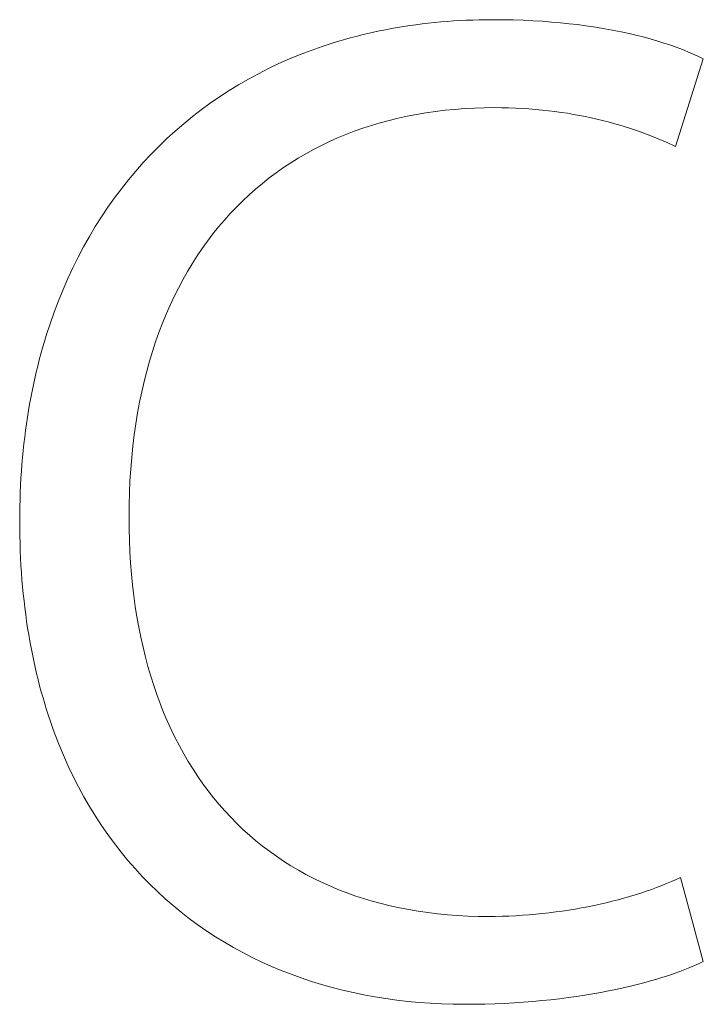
# Model space of a CAD drawing. Header units: centimetres. Extents: x -115 to 110, y -85 to 79.
# Tile 17 of 40: x -114.88 to -113.14, y 44.75 to 47.26. Entities that reach past the tile are written whole.
import ezdxf

# ---------------------------------------------------------------- set-up
doc = ezdxf.new("R2010")
doc.units = ezdxf.units.CM
doc.header["$MEASUREMENT"] = 0
doc.layers.add('Layer 1', color=7, linetype='Continuous')

msp = doc.modelspace()

# ---------------------------------------------------------------- linework, layer by layer
at = {"layer": 'Layer 1', "color": 250, "lineweight": 9}
msp.add_open_spline([(-113.14158, 44.86145), (-113.14158, 44.86145), (-113.15238, 44.85634), (-113.15238, 44.85634), (-113.15238, 44.85634), (-113.16379, 44.85124), (-113.16379, 44.85124), (-113.16379, 44.85124), (-113.17581, 44.84616), (-113.17581, 44.84616), (-113.17581, 44.84616), (-113.18842, 44.84111), (-113.18842, 44.84111), (-113.18842, 44.84111), (-113.20162, 44.8361), (-113.20162, 44.8361), (-113.20162, 44.8361), (-113.2154, 44.83115), (-113.2154, 44.83115), (-113.2154, 44.83115), (-113.22974, 44.82625), (-113.22974, 44.82625), (-113.22974, 44.82625), (-113.24465, 44.82143), (-113.24465, 44.82143), (-113.24465, 44.82143), (-113.26011, 44.81669), (-113.26011, 44.81669), (-113.26011, 44.81669), (-113.27612, 44.81204), (-113.27612, 44.81204), (-113.27612, 44.81204), (-113.29267, 44.80748), (-113.29267, 44.80748), (-113.29267, 44.80748), (-113.30974, 44.80304), (-113.30974, 44.80304), (-113.30974, 44.80304), (-113.32733, 44.79872), (-113.32733, 44.79872), (-113.32733, 44.79872), (-113.34544, 44.79453), (-113.34544, 44.79453), (-113.34544, 44.79453), (-113.36405, 44.79048), (-113.36405, 44.79048), (-113.36405, 44.79048), (-113.38316, 44.78658), (-113.38316, 44.78658), (-113.38316, 44.78658), (-113.40275, 44.78284), (-113.40275, 44.78284), (-113.40275, 44.78284), (-113.42283, 44.77927), (-113.42283, 44.77927), (-113.42283, 44.77927), (-113.44337, 44.77588), (-113.44337, 44.77588), (-113.44337, 44.77588), (-113.46438, 44.77267), (-113.46438, 44.77267), (-113.46438, 44.77267), (-113.48585, 44.76967), (-113.48585, 44.76967), (-113.48585, 44.76967), (-113.50776, 44.76688), (-113.50776, 44.76688), (-113.50776, 44.76688), (-113.5301, 44.7643), (-113.5301, 44.7643), (-113.5301, 44.7643), (-113.55288, 44.76196), (-113.55288, 44.76196), (-113.55288, 44.76196), (-113.57608, 44.75985), (-113.57608, 44.75985), (-113.57608, 44.75985), (-113.5997, 44.758), (-113.5997, 44.758), (-113.5997, 44.758), (-113.62372, 44.7564), (-113.62372, 44.7564), (-113.62372, 44.7564), (-113.64813, 44.75507), (-113.64813, 44.75507), (-113.64813, 44.75507), (-113.67294, 44.75401), (-113.67294, 44.75401), (-113.67294, 44.75401), (-113.69813, 44.75325), (-113.69813, 44.75325), (-113.69813, 44.75325), (-113.72369, 44.75279), (-113.72369, 44.75279), (-113.72369, 44.75279), (-113.74961, 44.75263), (-113.74961, 44.75263), (-113.74961, 44.75263), (-113.77893, 44.75293), (-113.77893, 44.75293), (-113.77893, 44.75293), (-113.80807, 44.75382), (-113.80807, 44.75382), (-113.80807, 44.75382), (-113.83702, 44.75531), (-113.83702, 44.75531), (-113.83702, 44.75531), (-113.86575, 44.7574), (-113.86575, 44.7574), (-113.86575, 44.7574), (-113.89428, 44.76008), (-113.89428, 44.76008), (-113.89428, 44.76008), (-113.92258, 44.76336), (-113.92258, 44.76336), (-113.92258, 44.76336), (-113.95065, 44.76723), (-113.95065, 44.76723), (-113.95065, 44.76723), (-113.97848, 44.77171), (-113.97848, 44.77171), (-113.97848, 44.77171), (-114.00606, 44.77678), (-114.00606, 44.77678), (-114.00606, 44.77678), (-114.03339, 44.78245), (-114.03339, 44.78245), (-114.03339, 44.78245), (-114.06044, 44.78872), (-114.06044, 44.78872), (-114.06044, 44.78872), (-114.08723, 44.79558), (-114.08723, 44.79558), (-114.08723, 44.79558), (-114.11372, 44.80305), (-114.11372, 44.80305), (-114.11372, 44.80305), (-114.13993, 44.81111), (-114.13993, 44.81111), (-114.13993, 44.81111), (-114.16584, 44.81978), (-114.16584, 44.81978), (-114.16584, 44.81978), (-114.19143, 44.82904), (-114.19143, 44.82904), (-114.19143, 44.82904), (-114.21671, 44.83891), (-114.21671, 44.83891), (-114.21671, 44.83891), (-114.24165, 44.84937), (-114.24165, 44.84937), (-114.24165, 44.84937), (-114.26626, 44.86044), (-114.26626, 44.86044), (-114.26626, 44.86044), (-114.29053, 44.8721), (-114.29053, 44.8721), (-114.29053, 44.8721), (-114.31444, 44.88437), (-114.31444, 44.88437), (-114.31444, 44.88437), (-114.33799, 44.89724), (-114.33799, 44.89724), (-114.33799, 44.89724), (-114.36116, 44.91071), (-114.36116, 44.91071), (-114.36116, 44.91071), (-114.38396, 44.92478), (-114.38396, 44.92478), (-114.38396, 44.92478), (-114.40637, 44.93946), (-114.40637, 44.93946), (-114.40637, 44.93946), (-114.42838, 44.95474), (-114.42838, 44.95474), (-114.42838, 44.95474), (-114.44998, 44.97062), (-114.44998, 44.97062), (-114.44998, 44.97062), (-114.47116, 44.9871), (-114.47116, 44.9871), (-114.47116, 44.9871), (-114.49192, 45.00419), (-114.49192, 45.00419), (-114.49192, 45.00419), (-114.51225, 45.02188), (-114.51225, 45.02188), (-114.51225, 45.02188), (-114.53214, 45.04018), (-114.53214, 45.04018), (-114.53214, 45.04018), (-114.55157, 45.05908), (-114.55157, 45.05908), (-114.55157, 45.05908), (-114.57055, 45.07859), (-114.57055, 45.07859), (-114.57055, 45.07859), (-114.58906, 45.0987), (-114.58906, 45.0987), (-114.58906, 45.0987), (-114.60709, 45.11941), (-114.60709, 45.11941), (-114.60709, 45.11941), (-114.62463, 45.14073), (-114.62463, 45.14073), (-114.62463, 45.14073), (-114.64168, 45.16266), (-114.64168, 45.16266), (-114.64168, 45.16266), (-114.65822, 45.18519), (-114.65822, 45.18519), (-114.65822, 45.18519), (-114.67426, 45.20833), (-114.67426, 45.20833), (-114.67426, 45.20833), (-114.68977, 45.23208), (-114.68977, 45.23208), (-114.68977, 45.23208), (-114.70475, 45.25644), (-114.70475, 45.25644), (-114.70475, 45.25644), (-114.71919, 45.2814), (-114.71919, 45.2814), (-114.71919, 45.2814), (-114.73309, 45.30697), (-114.73309, 45.30697), (-114.73309, 45.30697), (-114.74643, 45.33314), (-114.74643, 45.33314), (-114.74643, 45.33314), (-114.7592, 45.35993), (-114.7592, 45.35993), (-114.7592, 45.35993), (-114.77141, 45.38732), (-114.77141, 45.38732), (-114.77141, 45.38732), (-114.78302, 45.41532), (-114.78302, 45.41532), (-114.78302, 45.41532), (-114.79405, 45.44394), (-114.79405, 45.44394), (-114.79405, 45.44394), (-114.79934, 45.45847), (-114.79934, 45.45847), (-114.79934, 45.45847), (-114.80448, 45.47316), (-114.80448, 45.47316), (-114.80448, 45.47316), (-114.80946, 45.488), (-114.80946, 45.488), (-114.80946, 45.488), (-114.81429, 45.50299), (-114.81429, 45.50299), (-114.81429, 45.50299), (-114.81897, 45.51813), (-114.81897, 45.51813), (-114.81897, 45.51813), (-114.82349, 45.53343), (-114.82349, 45.53343), (-114.82349, 45.53343), (-114.82786, 45.54888), (-114.82786, 45.54888), (-114.82786, 45.54888), (-114.83207, 45.56448), (-114.83207, 45.56448), (-114.83207, 45.56448), (-114.83612, 45.58023), (-114.83612, 45.58023), (-114.83612, 45.58023), (-114.84, 45.59614), (-114.84, 45.59614), (-114.84, 45.59614), (-114.84373, 45.6122), (-114.84373, 45.6122), (-114.84373, 45.6122), (-114.8473, 45.62841), (-114.8473, 45.62841), (-114.8473, 45.62841), (-114.8507, 45.64478), (-114.8507, 45.64478), (-114.8507, 45.64478), (-114.85394, 45.6613), (-114.85394, 45.6613), (-114.85394, 45.6613), (-114.85701, 45.67797), (-114.85701, 45.67797), (-114.85701, 45.67797), (-114.85992, 45.69479), (-114.85992, 45.69479), (-114.85992, 45.69479), (-114.86266, 45.71177), (-114.86266, 45.71177), (-114.86266, 45.71177), (-114.86523, 45.7289), (-114.86523, 45.7289), (-114.86523, 45.7289), (-114.86763, 45.74618), (-114.86763, 45.74618), (-114.86763, 45.74618), (-114.86986, 45.76362), (-114.86986, 45.76362), (-114.86986, 45.76362), (-114.87191, 45.78121), (-114.87191, 45.78121), (-114.87191, 45.78121), (-114.8738, 45.79895), (-114.8738, 45.79895), (-114.8738, 45.79895), (-114.87551, 45.81684), (-114.87551, 45.81684), (-114.87551, 45.81684), (-114.87704, 45.83489), (-114.87704, 45.83489), (-114.87704, 45.83489), (-114.8784, 45.85309), (-114.8784, 45.85309), (-114.8784, 45.85309), (-114.87958, 45.87145), (-114.87958, 45.87145), (-114.87958, 45.87145), (-114.88058, 45.88996), (-114.88058, 45.88996), (-114.88058, 45.88996), (-114.8814, 45.90862), (-114.8814, 45.90862), (-114.8814, 45.90862), (-114.88204, 45.92743), (-114.88204, 45.92743), (-114.88204, 45.92743), (-114.8825, 45.9464), (-114.8825, 45.9464), (-114.8825, 45.9464), (-114.88278, 45.96552), (-114.88278, 45.96552), (-114.88278, 45.96552), (-114.88287, 45.9848), (-114.88287, 45.9848), (-114.88287, 45.9848), (-114.88278, 46.0032), (-114.88278, 46.0032), (-114.88278, 46.0032), (-114.88252, 46.0215), (-114.88252, 46.0215), (-114.88252, 46.0215), (-114.88207, 46.03968), (-114.88207, 46.03968), (-114.88207, 46.03968), (-114.88145, 46.05775), (-114.88145, 46.05775), (-114.88145, 46.05775), (-114.88065, 46.07572), (-114.88065, 46.07572), (-114.88065, 46.07572), (-114.87967, 46.09357), (-114.87967, 46.09357), (-114.87967, 46.09357), (-114.87852, 46.11131), (-114.87852, 46.11131), (-114.87852, 46.11131), (-114.8772, 46.12893), (-114.8772, 46.12893), (-114.8772, 46.12893), (-114.8757, 46.14644), (-114.8757, 46.14644), (-114.8757, 46.14644), (-114.87403, 46.16384), (-114.87403, 46.16384), (-114.87403, 46.16384), (-114.87219, 46.18112), (-114.87219, 46.18112), (-114.87219, 46.18112), (-114.87018, 46.19829), (-114.87018, 46.19829), (-114.87018, 46.19829), (-114.86799, 46.21534), (-114.86799, 46.21534), (-114.86799, 46.21534), (-114.86564, 46.23228), (-114.86564, 46.23228), (-114.86564, 46.23228), (-114.86312, 46.2491), (-114.86312, 46.2491), (-114.86312, 46.2491), (-114.86043, 46.2658), (-114.86043, 46.2658), (-114.86043, 46.2658), (-114.85757, 46.28239), (-114.85757, 46.28239), (-114.85757, 46.28239), (-114.85455, 46.29885), (-114.85455, 46.29885), (-114.85455, 46.29885), (-114.85136, 46.3152), (-114.85136, 46.3152), (-114.85136, 46.3152), (-114.84801, 46.33143), (-114.84801, 46.33143), (-114.84801, 46.33143), (-114.84449, 46.34754), (-114.84449, 46.34754), (-114.84449, 46.34754), (-114.84081, 46.36352), (-114.84081, 46.36352), (-114.84081, 46.36352), (-114.83696, 46.37939), (-114.83696, 46.37939), (-114.83696, 46.37939), (-114.83296, 46.39514), (-114.83296, 46.39514), (-114.83296, 46.39514), (-114.82879, 46.41076), (-114.82879, 46.41076), (-114.82879, 46.41076), (-114.82446, 46.42626), (-114.82446, 46.42626), (-114.82446, 46.42626), (-114.81998, 46.44163), (-114.81998, 46.44163), (-114.81998, 46.44163), (-114.81533, 46.45689), (-114.81533, 46.45689), (-114.81533, 46.45689), (-114.80557, 46.48702), (-114.80557, 46.48702), (-114.80557, 46.48702), (-114.79518, 46.51665), (-114.79518, 46.51665), (-114.79518, 46.51665), (-114.78416, 46.54577), (-114.78416, 46.54577), (-114.78416, 46.54577), (-114.77254, 46.57438), (-114.77254, 46.57438), (-114.77254, 46.57438), (-114.7603, 46.60248), (-114.7603, 46.60248), (-114.7603, 46.60248), (-114.74747, 46.63006), (-114.74747, 46.63006), (-114.74747, 46.63006), (-114.73404, 46.65711), (-114.73404, 46.65711), (-114.73404, 46.65711), (-114.72002, 46.68363), (-114.72002, 46.68363), (-114.72002, 46.68363), (-114.70541, 46.70963), (-114.70541, 46.70963), (-114.70541, 46.70963), (-114.69023, 46.73508), (-114.69023, 46.73508), (-114.69023, 46.73508), (-114.67447, 46.75999), (-114.67447, 46.75999), (-114.67447, 46.75999), (-114.65816, 46.78436), (-114.65816, 46.78436), (-114.65816, 46.78436), (-114.64128, 46.80818), (-114.64128, 46.80818), (-114.64128, 46.80818), (-114.62384, 46.83144), (-114.62384, 46.83144), (-114.62384, 46.83144), (-114.60587, 46.85414), (-114.60587, 46.85414), (-114.60587, 46.85414), (-114.58735, 46.87628), (-114.58735, 46.87628), (-114.58735, 46.87628), (-114.56829, 46.89785), (-114.56829, 46.89785), (-114.56829, 46.89785), (-114.54871, 46.91885), (-114.54871, 46.91885), (-114.54871, 46.91885), (-114.5286, 46.93927), (-114.5286, 46.93927), (-114.5286, 46.93927), (-114.50798, 46.95911), (-114.50798, 46.95911), (-114.50798, 46.95911), (-114.48684, 46.97837), (-114.48684, 46.97837), (-114.48684, 46.97837), (-114.46521, 46.99703), (-114.46521, 46.99703), (-114.46521, 46.99703), (-114.44307, 47.0151), (-114.44307, 47.0151), (-114.44307, 47.0151), (-114.42044, 47.03258), (-114.42044, 47.03258), (-114.42044, 47.03258), (-114.39732, 47.04944), (-114.39732, 47.04944), (-114.39732, 47.04944), (-114.37373, 47.06571), (-114.37373, 47.06571), (-114.37373, 47.06571), (-114.34966, 47.08135), (-114.34966, 47.08135), (-114.34966, 47.08135), (-114.32512, 47.09639), (-114.32512, 47.09639), (-114.32512, 47.09639), (-114.30012, 47.1108), (-114.30012, 47.1108), (-114.30012, 47.1108), (-114.27467, 47.12458), (-114.27467, 47.12458), (-114.27467, 47.12458), (-114.24876, 47.13774), (-114.24876, 47.13774), (-114.24876, 47.13774), (-114.22241, 47.15026), (-114.22241, 47.15026), (-114.22241, 47.15026), (-114.19563, 47.16215), (-114.19563, 47.16215), (-114.19563, 47.16215), (-114.16841, 47.17339), (-114.16841, 47.17339), (-114.16841, 47.17339), (-114.14077, 47.18398), (-114.14077, 47.18398), (-114.14077, 47.18398), (-114.11271, 47.19393), (-114.11271, 47.19393), (-114.11271, 47.19393), (-114.08423, 47.20321), (-114.08423, 47.20321), (-114.08423, 47.20321), (-114.06984, 47.20761), (-114.06984, 47.20761), (-114.06984, 47.20761), (-114.05535, 47.21184), (-114.05535, 47.21184), (-114.05535, 47.21184), (-114.04076, 47.2159), (-114.04076, 47.2159), (-114.04076, 47.2159), (-114.02606, 47.2198), (-114.02606, 47.2198), (-114.02606, 47.2198), (-114.01127, 47.22353), (-114.01127, 47.22353), (-114.01127, 47.22353), (-113.99639, 47.22709), (-113.99639, 47.22709), (-113.99639, 47.22709), (-113.9814, 47.23049), (-113.9814, 47.23049), (-113.9814, 47.23049), (-113.96632, 47.23371), (-113.96632, 47.23371), (-113.96632, 47.23371), (-113.95114, 47.23677), (-113.95114, 47.23677), (-113.95114, 47.23677), (-113.93587, 47.23965), (-113.93587, 47.23965), (-113.93587, 47.23965), (-113.9205, 47.24237), (-113.9205, 47.24237), (-113.9205, 47.24237), (-113.90504, 47.24491), (-113.90504, 47.24491), (-113.90504, 47.24491), (-113.88949, 47.24728), (-113.88949, 47.24728), (-113.88949, 47.24728), (-113.87385, 47.24948), (-113.87385, 47.24948), (-113.87385, 47.24948), (-113.85811, 47.25151), (-113.85811, 47.25151), (-113.85811, 47.25151), (-113.84228, 47.25336), (-113.84228, 47.25336), (-113.84228, 47.25336), (-113.82637, 47.25504), (-113.82637, 47.25504), (-113.82637, 47.25504), (-113.81036, 47.25655), (-113.81036, 47.25655), (-113.81036, 47.25655), (-113.79427, 47.25788), (-113.79427, 47.25788), (-113.79427, 47.25788), (-113.77809, 47.25903), (-113.77809, 47.25903), (-113.77809, 47.25903), (-113.76183, 47.26001), (-113.76183, 47.26001), (-113.76183, 47.26001), (-113.74547, 47.26081), (-113.74547, 47.26081), (-113.74547, 47.26081), (-113.72904, 47.26144), (-113.72904, 47.26144), (-113.72904, 47.26144), (-113.71252, 47.26188), (-113.71252, 47.26188), (-113.71252, 47.26188), (-113.69591, 47.26215), (-113.69591, 47.26215), (-113.69591, 47.26215), (-113.67922, 47.26224), (-113.67922, 47.26224), (-113.67922, 47.26224), (-113.65228, 47.26207), (-113.65228, 47.26207), (-113.65228, 47.26207), (-113.62605, 47.26155), (-113.62605, 47.26155), (-113.62605, 47.26155), (-113.60052, 47.2607), (-113.60052, 47.2607), (-113.60052, 47.2607), (-113.57568, 47.25954), (-113.57568, 47.25954), (-113.57568, 47.25954), (-113.55154, 47.25809), (-113.55154, 47.25809), (-113.55154, 47.25809), (-113.52808, 47.25635), (-113.52808, 47.25635), (-113.52808, 47.25635), (-113.5053, 47.25435), (-113.5053, 47.25435), (-113.5053, 47.25435), (-113.4832, 47.2521), (-113.4832, 47.2521), (-113.4832, 47.2521), (-113.46177, 47.24961), (-113.46177, 47.24961), (-113.46177, 47.24961), (-113.441, 47.2469), (-113.441, 47.2469), (-113.441, 47.2469), (-113.42089, 47.24399), (-113.42089, 47.24399), (-113.42089, 47.24399), (-113.40144, 47.24089), (-113.40144, 47.24089), (-113.40144, 47.24089), (-113.38263, 47.23761), (-113.38263, 47.23761), (-113.38263, 47.23761), (-113.36447, 47.23418), (-113.36447, 47.23418), (-113.36447, 47.23418), (-113.34695, 47.2306), (-113.34695, 47.2306), (-113.34695, 47.2306), (-113.33006, 47.22689), (-113.33006, 47.22689), (-113.33006, 47.22689), (-113.3138, 47.22308), (-113.3138, 47.22308), (-113.3138, 47.22308), (-113.29815, 47.21916), (-113.29815, 47.21916), (-113.29815, 47.21916), (-113.28313, 47.21516), (-113.28313, 47.21516), (-113.28313, 47.21516), (-113.26872, 47.2111), (-113.26872, 47.2111), (-113.26872, 47.2111), (-113.25491, 47.20698), (-113.25491, 47.20698), (-113.25491, 47.20698), (-113.24171, 47.20283), (-113.24171, 47.20283), (-113.24171, 47.20283), (-113.2291, 47.19866), (-113.2291, 47.19866), (-113.2291, 47.19866), (-113.21709, 47.19448), (-113.21709, 47.19448), (-113.21709, 47.19448), (-113.1948, 47.18617), (-113.1948, 47.18617), (-113.1948, 47.18617), (-113.17482, 47.17803), (-113.17482, 47.17803), (-113.17482, 47.17803), (-113.15709, 47.17017), (-113.15709, 47.17017), (-113.15709, 47.17017), (-113.14158, 47.16271), (-113.14158, 47.16271), (-113.14158, 47.16271), (-113.21196, 46.93885), (-113.21196, 46.93885), (-113.21196, 46.93885), (-113.23353, 46.9489), (-113.23353, 46.9489), (-113.23353, 46.9489), (-113.25612, 46.95869), (-113.25612, 46.95869), (-113.25612, 46.95869), (-113.27972, 46.96815), (-113.27972, 46.96815), (-113.27972, 46.96815), (-113.30432, 46.97724), (-113.30432, 46.97724), (-113.30432, 46.97724), (-113.32992, 46.9859), (-113.32992, 46.9859), (-113.32992, 46.9859), (-113.34308, 46.99006), (-113.34308, 46.99006), (-113.34308, 46.99006), (-113.35648, 46.99409), (-113.35648, 46.99409), (-113.35648, 46.99409), (-113.37013, 46.99798), (-113.37013, 46.99798), (-113.37013, 46.99798), (-113.38401, 47.00174), (-113.38401, 47.00174), (-113.38401, 47.00174), (-113.39814, 47.00535), (-113.39814, 47.00535), (-113.39814, 47.00535), (-113.4125, 47.0088), (-113.4125, 47.0088), (-113.4125, 47.0088), (-113.42709, 47.0121), (-113.42709, 47.0121), (-113.42709, 47.0121), (-113.44191, 47.01524), (-113.44191, 47.01524), (-113.44191, 47.01524), (-113.45697, 47.0182), (-113.45697, 47.0182), (-113.45697, 47.0182), (-113.47226, 47.02098), (-113.47226, 47.02098), (-113.47226, 47.02098), (-113.48777, 47.02358), (-113.48777, 47.02358), (-113.48777, 47.02358), (-113.50351, 47.02598), (-113.50351, 47.02598), (-113.50351, 47.02598), (-113.51948, 47.02819), (-113.51948, 47.02819), (-113.51948, 47.02819), (-113.53567, 47.03019), (-113.53567, 47.03019), (-113.53567, 47.03019), (-113.55208, 47.03198), (-113.55208, 47.03198), (-113.55208, 47.03198), (-113.56871, 47.03356), (-113.56871, 47.03356), (-113.56871, 47.03356), (-113.58556, 47.03491), (-113.58556, 47.03491), (-113.58556, 47.03491), (-113.60262, 47.03603), (-113.60262, 47.03603), (-113.60262, 47.03603), (-113.6199, 47.03691), (-113.6199, 47.03691), (-113.6199, 47.03691), (-113.6374, 47.03755), (-113.6374, 47.03755), (-113.6374, 47.03755), (-113.6551, 47.03793), (-113.6551, 47.03793), (-113.6551, 47.03793), (-113.67302, 47.03807), (-113.67302, 47.03807), (-113.67302, 47.03807), (-113.69885, 47.03779), (-113.69885, 47.03779), (-113.69885, 47.03779), (-113.72442, 47.03698), (-113.72442, 47.03698), (-113.72442, 47.03698), (-113.74971, 47.03562), (-113.74971, 47.03562), (-113.74971, 47.03562), (-113.77474, 47.03373), (-113.77474, 47.03373), (-113.77474, 47.03373), (-113.79949, 47.0313), (-113.79949, 47.0313), (-113.79949, 47.0313), (-113.82396, 47.02833), (-113.82396, 47.02833), (-113.82396, 47.02833), (-113.84814, 47.02483), (-113.84814, 47.02483), (-113.84814, 47.02483), (-113.87203, 47.02079), (-113.87203, 47.02079), (-113.87203, 47.02079), (-113.89563, 47.01623), (-113.89563, 47.01623), (-113.89563, 47.01623), (-113.91893, 47.01113), (-113.91893, 47.01113), (-113.91893, 47.01113), (-113.94192, 47.00551), (-113.94192, 47.00551), (-113.94192, 47.00551), (-113.96461, 46.99936), (-113.96461, 46.99936), (-113.96461, 46.99936), (-113.98698, 46.99268), (-113.98698, 46.99268), (-113.98698, 46.99268), (-114.00904, 46.98548), (-114.00904, 46.98548), (-114.00904, 46.98548), (-114.03077, 46.97776), (-114.03077, 46.97776), (-114.03077, 46.97776), (-114.05217, 46.96952), (-114.05217, 46.96952), (-114.05217, 46.96952), (-114.07325, 46.96077), (-114.07325, 46.96077), (-114.07325, 46.96077), (-114.09398, 46.95149), (-114.09398, 46.95149), (-114.09398, 46.95149), (-114.11438, 46.9417), (-114.11438, 46.9417), (-114.11438, 46.9417), (-114.13443, 46.9314), (-114.13443, 46.9314), (-114.13443, 46.9314), (-114.15413, 46.92059), (-114.15413, 46.92059), (-114.15413, 46.92059), (-114.17347, 46.90926), (-114.17347, 46.90926), (-114.17347, 46.90926), (-114.19246, 46.89743), (-114.19246, 46.89743), (-114.19246, 46.89743), (-114.21108, 46.88509), (-114.21108, 46.88509), (-114.21108, 46.88509), (-114.22933, 46.87224), (-114.22933, 46.87224), (-114.22933, 46.87224), (-114.24721, 46.8589), (-114.24721, 46.8589), (-114.24721, 46.8589), (-114.26471, 46.84504), (-114.26471, 46.84504), (-114.26471, 46.84504), (-114.28183, 46.83069), (-114.28183, 46.83069), (-114.28183, 46.83069), (-114.29857, 46.81584), (-114.29857, 46.81584), (-114.29857, 46.81584), (-114.31491, 46.8005), (-114.31491, 46.8005), (-114.31491, 46.8005), (-114.33085, 46.78465), (-114.33085, 46.78465), (-114.33085, 46.78465), (-114.34639, 46.76832), (-114.34639, 46.76832), (-114.34639, 46.76832), (-114.36153, 46.75149), (-114.36153, 46.75149), (-114.36153, 46.75149), (-114.37626, 46.73417), (-114.37626, 46.73417), (-114.37626, 46.73417), (-114.39057, 46.71636), (-114.39057, 46.71636), (-114.39057, 46.71636), (-114.40446, 46.69806), (-114.40446, 46.69806), (-114.40446, 46.69806), (-114.41793, 46.67928), (-114.41793, 46.67928), (-114.41793, 46.67928), (-114.43097, 46.66001), (-114.43097, 46.66001), (-114.43097, 46.66001), (-114.44358, 46.64026), (-114.44358, 46.64026), (-114.44358, 46.64026), (-114.45575, 46.62003), (-114.45575, 46.62003), (-114.45575, 46.62003), (-114.46747, 46.59932), (-114.46747, 46.59932), (-114.46747, 46.59932), (-114.47875, 46.57814), (-114.47875, 46.57814), (-114.47875, 46.57814), (-114.48958, 46.55647), (-114.48958, 46.55647), (-114.48958, 46.55647), (-114.49995, 46.53434), (-114.49995, 46.53434), (-114.49995, 46.53434), (-114.50986, 46.51172), (-114.50986, 46.51172), (-114.50986, 46.51172), (-114.51931, 46.48864), (-114.51931, 46.48864), (-114.51931, 46.48864), (-114.52828, 46.46509), (-114.52828, 46.46509), (-114.52828, 46.46509), (-114.53678, 46.44107), (-114.53678, 46.44107), (-114.53678, 46.44107), (-114.5448, 46.41658), (-114.5448, 46.41658), (-114.5448, 46.41658), (-114.55234, 46.39163), (-114.55234, 46.39163), (-114.55234, 46.39163), (-114.55939, 46.36622), (-114.55939, 46.36622), (-114.55939, 46.36622), (-114.56594, 46.34034), (-114.56594, 46.34034), (-114.56594, 46.34034), (-114.572, 46.31401), (-114.572, 46.31401), (-114.572, 46.31401), (-114.57755, 46.28721), (-114.57755, 46.28721), (-114.57755, 46.28721), (-114.5826, 46.25996), (-114.5826, 46.25996), (-114.5826, 46.25996), (-114.58713, 46.23225), (-114.58713, 46.23225), (-114.58713, 46.23225), (-114.59115, 46.20409), (-114.59115, 46.20409), (-114.59115, 46.20409), (-114.59465, 46.17548), (-114.59465, 46.17548), (-114.59465, 46.17548), (-114.59762, 46.14642), (-114.59762, 46.14642), (-114.59762, 46.14642), (-114.60007, 46.11691), (-114.60007, 46.11691), (-114.60007, 46.11691), (-114.60197, 46.08695), (-114.60197, 46.08695), (-114.60197, 46.08695), (-114.60334, 46.05655), (-114.60334, 46.05655), (-114.60334, 46.05655), (-114.60417, 46.0257), (-114.60417, 46.0257), (-114.60417, 46.0257), (-114.60444, 45.99441), (-114.60444, 45.99441), (-114.60444, 45.99441), (-114.60419, 45.96461), (-114.60419, 45.96461), (-114.60419, 45.96461), (-114.60343, 45.93519), (-114.60343, 45.93519), (-114.60343, 45.93519), (-114.60218, 45.90616), (-114.60218, 45.90616), (-114.60218, 45.90616), (-114.60042, 45.87752), (-114.60042, 45.87752), (-114.60042, 45.87752), (-114.59817, 45.84927), (-114.59817, 45.84927), (-114.59817, 45.84927), (-114.59543, 45.82143), (-114.59543, 45.82143), (-114.59543, 45.82143), (-114.59219, 45.79398), (-114.59219, 45.79398), (-114.59219, 45.79398), (-114.58848, 45.76693), (-114.58848, 45.76693), (-114.58848, 45.76693), (-114.58427, 45.74029), (-114.58427, 45.74029), (-114.58427, 45.74029), (-114.57959, 45.71406), (-114.57959, 45.71406), (-114.57959, 45.71406), (-114.57442, 45.68824), (-114.57442, 45.68824), (-114.57442, 45.68824), (-114.56878, 45.66283), (-114.56878, 45.66283), (-114.56878, 45.66283), (-114.56267, 45.63784), (-114.56267, 45.63784), (-114.56267, 45.63784), (-114.55609, 45.61326), (-114.55609, 45.61326), (-114.55609, 45.61326), (-114.54904, 45.58911), (-114.54904, 45.58911), (-114.54904, 45.58911), (-114.54152, 45.56538), (-114.54152, 45.56538), (-114.54152, 45.56538), (-114.53354, 45.54207), (-114.53354, 45.54207), (-114.53354, 45.54207), (-114.52511, 45.5192), (-114.52511, 45.5192), (-114.52511, 45.5192), (-114.51621, 45.49675), (-114.51621, 45.49675), (-114.51621, 45.49675), (-114.50687, 45.47474), (-114.50687, 45.47474), (-114.50687, 45.47474), (-114.49707, 45.45317), (-114.49707, 45.45317), (-114.49707, 45.45317), (-114.48683, 45.43204), (-114.48683, 45.43204), (-114.48683, 45.43204), (-114.47614, 45.41135), (-114.47614, 45.41135), (-114.47614, 45.41135), (-114.465, 45.3911), (-114.465, 45.3911), (-114.465, 45.3911), (-114.45343, 45.3713), (-114.45343, 45.3713), (-114.45343, 45.3713), (-114.44142, 45.35195), (-114.44142, 45.35195), (-114.44142, 45.35195), (-114.42898, 45.33306), (-114.42898, 45.33306), (-114.42898, 45.33306), (-114.4161, 45.31462), (-114.4161, 45.31462), (-114.4161, 45.31462), (-114.4028, 45.29663), (-114.4028, 45.29663), (-114.4028, 45.29663), (-114.38907, 45.27911), (-114.38907, 45.27911), (-114.38907, 45.27911), (-114.37492, 45.26205), (-114.37492, 45.26205), (-114.37492, 45.26205), (-114.36035, 45.24546), (-114.36035, 45.24546), (-114.36035, 45.24546), (-114.34536, 45.22934), (-114.34536, 45.22934), (-114.34536, 45.22934), (-114.32995, 45.21369), (-114.32995, 45.21369), (-114.32995, 45.21369), (-114.31414, 45.19851), (-114.31414, 45.19851), (-114.31414, 45.19851), (-114.29791, 45.18381), (-114.29791, 45.18381), (-114.29791, 45.18381), (-114.28128, 45.16959), (-114.28128, 45.16959), (-114.28128, 45.16959), (-114.26425, 45.15585), (-114.26425, 45.15585), (-114.26425, 45.15585), (-114.24681, 45.14259), (-114.24681, 45.14259), (-114.24681, 45.14259), (-114.22898, 45.12982), (-114.22898, 45.12982), (-114.22898, 45.12982), (-114.21075, 45.11755), (-114.21075, 45.11755), (-114.21075, 45.11755), (-114.19213, 45.10576), (-114.19213, 45.10576), (-114.19213, 45.10576), (-114.17312, 45.09447), (-114.17312, 45.09447), (-114.17312, 45.09447), (-114.15372, 45.08368), (-114.15372, 45.08368), (-114.15372, 45.08368), (-114.13394, 45.07339), (-114.13394, 45.07339), (-114.13394, 45.07339), (-114.11378, 45.0636), (-114.11378, 45.0636), (-114.11378, 45.0636), (-114.09324, 45.05432), (-114.09324, 45.05432), (-114.09324, 45.05432), (-114.07232, 45.04554), (-114.07232, 45.04554), (-114.07232, 45.04554), (-114.05103, 45.03728), (-114.05103, 45.03728), (-114.05103, 45.03728), (-114.02937, 45.02953), (-114.02937, 45.02953), (-114.02937, 45.02953), (-114.00734, 45.0223), (-114.00734, 45.0223), (-114.00734, 45.0223), (-113.98495, 45.01559), (-113.98495, 45.01559), (-113.98495, 45.01559), (-113.9622, 45.00939), (-113.9622, 45.00939), (-113.9622, 45.00939), (-113.93909, 45.00373), (-113.93909, 45.00373), (-113.93909, 45.00373), (-113.91562, 44.99859), (-113.91562, 44.99859), (-113.91562, 44.99859), (-113.8918, 44.99398), (-113.8918, 44.99398), (-113.8918, 44.99398), (-113.86762, 44.9899), (-113.86762, 44.9899), (-113.86762, 44.9899), (-113.8431, 44.98636), (-113.8431, 44.98636), (-113.8431, 44.98636), (-113.81824, 44.98335), (-113.81824, 44.98335), (-113.81824, 44.98335), (-113.79303, 44.98089), (-113.79303, 44.98089), (-113.79303, 44.98089), (-113.76748, 44.97897), (-113.76748, 44.97897), (-113.76748, 44.97897), (-113.7416, 44.97759), (-113.7416, 44.97759), (-113.7416, 44.97759), (-113.71538, 44.97676), (-113.71538, 44.97676), (-113.71538, 44.97676), (-113.68883, 44.97649), (-113.68883, 44.97649), (-113.68883, 44.97649), (-113.67143, 44.97661), (-113.67143, 44.97661), (-113.67143, 44.97661), (-113.65406, 44.97697), (-113.65406, 44.97697), (-113.65406, 44.97697), (-113.63673, 44.97757), (-113.63673, 44.97757), (-113.63673, 44.97757), (-113.61946, 44.9784), (-113.61946, 44.9784), (-113.61946, 44.9784), (-113.60224, 44.97945), (-113.60224, 44.97945), (-113.60224, 44.97945), (-113.5851, 44.98073), (-113.5851, 44.98073), (-113.5851, 44.98073), (-113.56804, 44.98222), (-113.56804, 44.98222), (-113.56804, 44.98222), (-113.55108, 44.98393), (-113.55108, 44.98393), (-113.55108, 44.98393), (-113.53422, 44.98584), (-113.53422, 44.98584), (-113.53422, 44.98584), (-113.51747, 44.98796), (-113.51747, 44.98796), (-113.51747, 44.98796), (-113.50085, 44.99027), (-113.50085, 44.99027), (-113.50085, 44.99027), (-113.48436, 44.99277), (-113.48436, 44.99277), (-113.48436, 44.99277), (-113.46802, 44.99547), (-113.46802, 44.99547), (-113.46802, 44.99547), (-113.45183, 44.99834), (-113.45183, 44.99834), (-113.45183, 44.99834), (-113.43582, 45.0014), (-113.43582, 45.0014), (-113.43582, 45.0014), (-113.41998, 45.00463), (-113.41998, 45.00463), (-113.41998, 45.00463), (-113.40433, 45.00802), (-113.40433, 45.00802), (-113.40433, 45.00802), (-113.38887, 45.01158), (-113.38887, 45.01158), (-113.38887, 45.01158), (-113.37363, 45.01531), (-113.37363, 45.01531), (-113.37363, 45.01531), (-113.3586, 45.01918), (-113.3586, 45.01918), (-113.3586, 45.01918), (-113.34381, 45.02321), (-113.34381, 45.02321), (-113.34381, 45.02321), (-113.32926, 45.02738), (-113.32926, 45.02738), (-113.32926, 45.02738), (-113.31495, 45.03169), (-113.31495, 45.03169), (-113.31495, 45.03169), (-113.30091, 45.03614), (-113.30091, 45.03614), (-113.30091, 45.03614), (-113.28714, 45.04071), (-113.28714, 45.04071), (-113.28714, 45.04071), (-113.27366, 45.04542), (-113.27366, 45.04542), (-113.27366, 45.04542), (-113.26046, 45.05024), (-113.26046, 45.05024), (-113.26046, 45.05024), (-113.24757, 45.05518), (-113.24757, 45.05518), (-113.24757, 45.05518), (-113.23499, 45.06024), (-113.23499, 45.06024), (-113.23499, 45.06024), (-113.22274, 45.0654), (-113.22274, 45.0654), (-113.22274, 45.0654), (-113.21083, 45.07066), (-113.21083, 45.07066), (-113.21083, 45.07066), (-113.19926, 45.07602), (-113.19926, 45.07602), (-113.19926, 45.07602), (-113.14158, 44.86145), (-113.14158, 44.86145)], degree=3, knots=[0, 0, 0, 0, 0.002381, 0.002381, 0.002381, 0.0047619, 0.0047619, 0.0047619, 0.0071429, 0.0071429, 0.0071429, 0.0095238, 0.0095238, 0.0095238, 0.0119048, 0.0119048, 0.0119048, 0.0142857, 0.0142857, 0.0142857, 0.0166667, 0.0166667, 0.0166667, 0.0190476, 0.0190476, 0.0190476, 0.0214286, 0.0214286, 0.0214286, 0.0238095, 0.0238095, 0.0238095, 0.0261905, 0.0261905, 0.0261905, 0.0285714, 0.0285714, 0.0285714, 0.0309524, 0.0309524, 0.0309524, 0.0333333, 0.0333333, 0.0333333, 0.0357143, 0.0357143, 0.0357143, 0.0380952, 0.0380952, 0.0380952, 0.0404762, 0.0404762, 0.0404762, 0.0428571, 0.0428571, 0.0428571, 0.0452381, 0.0452381, 0.0452381, 0.047619, 0.047619, 0.047619, 0.05, 0.05, 0.05, 0.052381, 0.052381, 0.052381, 0.0547619, 0.0547619, 0.0547619, 0.0571429, 0.0571429, 0.0571429, 0.0595238, 0.0595238, 0.0595238, 0.0619048, 0.0619048, 0.0619048, 0.0642857, 0.0642857, 0.0642857, 0.0666667, 0.0666667, 0.0666667, 0.0690476, 0.0690476, 0.0690476, 0.0714286, 0.0714286, 0.0714286, 0.0738095, 0.0738095, 0.0738095, 0.0761905, 0.0761905, 0.0761905, 0.0785714, 0.0785714, 0.0785714, 0.0809524, 0.0809524, 0.0809524, 0.0833333, 0.0833333, 0.0833333, 0.0857143, 0.0857143, 0.0857143, 0.0880952, 0.0880952, 0.0880952, 0.0904762, 0.0904762, 0.0904762, 0.0928571, 0.0928571, 0.0928571, 0.0952381, 0.0952381, 0.0952381, 0.097619, 0.097619, 0.097619, 0.1, 0.1, 0.1, 0.102381, 0.102381, 0.102381, 0.1047619, 0.1047619, 0.1047619, 0.1071429, 0.1071429, 0.1071429, 0.1095238, 0.1095238, 0.1095238, 0.1119048, 0.1119048, 0.1119048, 0.1142857, 0.1142857, 0.1142857, 0.1166667, 0.1166667, 0.1166667, 0.1190476, 0.1190476, 0.1190476, 0.1214286, 0.1214286, 0.1214286, 0.1238095, 0.1238095, 0.1238095, 0.1261905, 0.1261905, 0.1261905, 0.1285714, 0.1285714, 0.1285714, 0.1309524, 0.1309524, 0.1309524, 0.1333333, 0.1333333, 0.1333333, 0.1357143, 0.1357143, 0.1357143, 0.1380952, 0.1380952, 0.1380952, 0.1404762, 0.1404762, 0.1404762, 0.1428571, 0.1428571, 0.1428571, 0.1452381, 0.1452381, 0.1452381, 0.147619, 0.147619, 0.147619, 0.15, 0.15, 0.15, 0.152381, 0.152381, 0.152381, 0.1547619, 0.1547619, 0.1547619, 0.1571429, 0.1571429, 0.1571429, 0.1595238, 0.1595238, 0.1595238, 0.1619048, 0.1619048, 0.1619048, 0.1642857, 0.1642857, 0.1642857, 0.1666667, 0.1666667, 0.1666667, 0.1690476, 0.1690476, 0.1690476, 0.1714286, 0.1714286, 0.1714286, 0.1738095, 0.1738095, 0.1738095, 0.1761905, 0.1761905, 0.1761905, 0.1785714, 0.1785714, 0.1785714, 0.1809524, 0.1809524, 0.1809524, 0.1833333, 0.1833333, 0.1833333, 0.1857143, 0.1857143, 0.1857143, 0.1880952, 0.1880952, 0.1880952, 0.1904762, 0.1904762, 0.1904762, 0.1928571, 0.1928571, 0.1928571, 0.1952381, 0.1952381, 0.1952381, 0.197619, 0.197619, 0.197619, 0.2, 0.2, 0.2, 0.202381, 0.202381, 0.202381, 0.2047619, 0.2047619, 0.2047619, 0.2071429, 0.2071429, 0.2071429, 0.2095238, 0.2095238, 0.2095238, 0.2119048, 0.2119048, 0.2119048, 0.2142857, 0.2142857, 0.2142857, 0.2166667, 0.2166667, 0.2166667, 0.2190476, 0.2190476, 0.2190476, 0.2214286, 0.2214286, 0.2214286, 0.2238095, 0.2238095, 0.2238095, 0.2261905, 0.2261905, 0.2261905, 0.2285714, 0.2285714, 0.2285714, 0.2309524, 0.2309524, 0.2309524, 0.2333333, 0.2333333, 0.2333333, 0.2357143, 0.2357143, 0.2357143, 0.2380952, 0.2380952, 0.2380952, 0.2404762, 0.2404762, 0.2404762, 0.2428571, 0.2428571, 0.2428571, 0.2452381, 0.2452381, 0.2452381, 0.247619, 0.247619, 0.247619, 0.25, 0.25, 0.25, 0.252381, 0.252381, 0.252381, 0.2547619, 0.2547619, 0.2547619, 0.2571429, 0.2571429, 0.2571429, 0.2595238, 0.2595238, 0.2595238, 0.2619048, 0.2619048, 0.2619048, 0.2642857, 0.2642857, 0.2642857, 0.2666667, 0.2666667, 0.2666667, 0.2690476, 0.2690476, 0.2690476, 0.2714286, 0.2714286, 0.2714286, 0.2738095, 0.2738095, 0.2738095, 0.2761905, 0.2761905, 0.2761905, 0.2785714, 0.2785714, 0.2785714, 0.2809524, 0.2809524, 0.2809524, 0.2833333, 0.2833333, 0.2833333, 0.2857143, 0.2857143, 0.2857143, 0.2880952, 0.2880952, 0.2880952, 0.2904762, 0.2904762, 0.2904762, 0.2928571, 0.2928571, 0.2928571, 0.2952381, 0.2952381, 0.2952381, 0.297619, 0.297619, 0.297619, 0.3, 0.3, 0.3, 0.302381, 0.302381, 0.302381, 0.3047619, 0.3047619, 0.3047619, 0.3071429, 0.3071429, 0.3071429, 0.3095238, 0.3095238, 0.3095238, 0.3119048, 0.3119048, 0.3119048, 0.3142857, 0.3142857, 0.3142857, 0.3166667, 0.3166667, 0.3166667, 0.3190476, 0.3190476, 0.3190476, 0.3214286, 0.3214286, 0.3214286, 0.3238095, 0.3238095, 0.3238095, 0.3261905, 0.3261905, 0.3261905, 0.3285714, 0.3285714, 0.3285714, 0.3309524, 0.3309524, 0.3309524, 0.3333333, 0.3333333, 0.3333333, 0.3357143, 0.3357143, 0.3357143, 0.3380952, 0.3380952, 0.3380952, 0.3404762, 0.3404762, 0.3404762, 0.3428571, 0.3428571, 0.3428571, 0.3452381, 0.3452381, 0.3452381, 0.347619, 0.347619, 0.347619, 0.35, 0.35, 0.35, 0.352381, 0.352381, 0.352381, 0.3547619, 0.3547619, 0.3547619, 0.3571429, 0.3571429, 0.3571429, 0.3595238, 0.3595238, 0.3595238, 0.3619048, 0.3619048, 0.3619048, 0.3642857, 0.3642857, 0.3642857, 0.3666667, 0.3666667, 0.3666667, 0.3690476, 0.3690476, 0.3690476, 0.3714286, 0.3714286, 0.3714286, 0.3738095, 0.3738095, 0.3738095, 0.3761905, 0.3761905, 0.3761905, 0.3785714, 0.3785714, 0.3785714, 0.3809524, 0.3809524, 0.3809524, 0.3833333, 0.3833333, 0.3833333, 0.3857143, 0.3857143, 0.3857143, 0.3880952, 0.3880952, 0.3880952, 0.3904762, 0.3904762, 0.3904762, 0.3928571, 0.3928571, 0.3928571, 0.3952381, 0.3952381, 0.3952381, 0.397619, 0.397619, 0.397619, 0.4, 0.4, 0.4, 0.402381, 0.402381, 0.402381, 0.4047619, 0.4047619, 0.4047619, 0.4071429, 0.4071429, 0.4071429, 0.4095238, 0.4095238, 0.4095238, 0.4119048, 0.4119048, 0.4119048, 0.4142857, 0.4142857, 0.4142857, 0.4166667, 0.4166667, 0.4166667, 0.4190476, 0.4190476, 0.4190476, 0.4214286, 0.4214286, 0.4214286, 0.4238095, 0.4238095, 0.4238095, 0.4261905, 0.4261905, 0.4261905, 0.4285714, 0.4285714, 0.4285714, 0.4309524, 0.4309524, 0.4309524, 0.4333333, 0.4333333, 0.4333333, 0.4357143, 0.4357143, 0.4357143, 0.4380952, 0.4380952, 0.4380952, 0.4404762, 0.4404762, 0.4404762, 0.4428571, 0.4428571, 0.4428571, 0.4452381, 0.4452381, 0.4452381, 0.447619, 0.447619, 0.447619, 0.45, 0.45, 0.45, 0.452381, 0.452381, 0.452381, 0.4547619, 0.4547619, 0.4547619, 0.4571429, 0.4571429, 0.4571429, 0.4595238, 0.4595238, 0.4595238, 0.4619048, 0.4619048, 0.4619048, 0.4642857, 0.4642857, 0.4642857, 0.4666667, 0.4666667, 0.4666667, 0.4690476, 0.4690476, 0.4690476, 0.4714286, 0.4714286, 0.4714286, 0.4738095, 0.4738095, 0.4738095, 0.4761905, 0.4761905, 0.4761905, 0.4785714, 0.4785714, 0.4785714, 0.4809524, 0.4809524, 0.4809524, 0.4833333, 0.4833333, 0.4833333, 0.4857143, 0.4857143, 0.4857143, 0.4880952, 0.4880952, 0.4880952, 0.4904762, 0.4904762, 0.4904762, 0.4928571, 0.4928571, 0.4928571, 0.4952381, 0.4952381, 0.4952381, 0.497619, 0.497619, 0.497619, 0.5, 0.5, 0.5, 0.502381, 0.502381, 0.502381, 0.5047619, 0.5047619, 0.5047619, 0.5071429, 0.5071429, 0.5071429, 0.5095238, 0.5095238, 0.5095238, 0.5119048, 0.5119048, 0.5119048, 0.5142857, 0.5142857, 0.5142857, 0.5166667, 0.5166667, 0.5166667, 0.5190476, 0.5190476, 0.5190476, 0.5214286, 0.5214286, 0.5214286, 0.5238095, 0.5238095, 0.5238095, 0.5261905, 0.5261905, 0.5261905, 0.5285714, 0.5285714, 0.5285714, 0.5309524, 0.5309524, 0.5309524, 0.5333333, 0.5333333, 0.5333333, 0.5357143, 0.5357143, 0.5357143, 0.5380952, 0.5380952, 0.5380952, 0.5404762, 0.5404762, 0.5404762, 0.5428571, 0.5428571, 0.5428571, 0.5452381, 0.5452381, 0.5452381, 0.547619, 0.547619, 0.547619, 0.55, 0.55, 0.55, 0.552381, 0.552381, 0.552381, 0.5547619, 0.5547619, 0.5547619, 0.5571429, 0.5571429, 0.5571429, 0.5595238, 0.5595238, 0.5595238, 0.5619048, 0.5619048, 0.5619048, 0.5642857, 0.5642857, 0.5642857, 0.5666667, 0.5666667, 0.5666667, 0.5690476, 0.5690476, 0.5690476, 0.5714286, 0.5714286, 0.5714286, 0.5738095, 0.5738095, 0.5738095, 0.5761905, 0.5761905, 0.5761905, 0.5785714, 0.5785714, 0.5785714, 0.5809524, 0.5809524, 0.5809524, 0.5833333, 0.5833333, 0.5833333, 0.5857143, 0.5857143, 0.5857143, 0.5880952, 0.5880952, 0.5880952, 0.5904762, 0.5904762, 0.5904762, 0.5928571, 0.5928571, 0.5928571, 0.5952381, 0.5952381, 0.5952381, 0.597619, 0.597619, 0.597619, 0.6, 0.6, 0.6, 0.602381, 0.602381, 0.602381, 0.6047619, 0.6047619, 0.6047619, 0.6071429, 0.6071429, 0.6071429, 0.6095238, 0.6095238, 0.6095238, 0.6119048, 0.6119048, 0.6119048, 0.6142857, 0.6142857, 0.6142857, 0.6166667, 0.6166667, 0.6166667, 0.6190476, 0.6190476, 0.6190476, 0.6214286, 0.6214286, 0.6214286, 0.6238095, 0.6238095, 0.6238095, 0.6261905, 0.6261905, 0.6261905, 0.6285714, 0.6285714, 0.6285714, 0.6309524, 0.6309524, 0.6309524, 0.6333333, 0.6333333, 0.6333333, 0.6357143, 0.6357143, 0.6357143, 0.6380952, 0.6380952, 0.6380952, 0.6404762, 0.6404762, 0.6404762, 0.6428571, 0.6428571, 0.6428571, 0.6452381, 0.6452381, 0.6452381, 0.647619, 0.647619, 0.647619, 0.65, 0.65, 0.65, 0.652381, 0.652381, 0.652381, 0.6547619, 0.6547619, 0.6547619, 0.6571429, 0.6571429, 0.6571429, 0.6595238, 0.6595238, 0.6595238, 0.6619048, 0.6619048, 0.6619048, 0.6642857, 0.6642857, 0.6642857, 0.6666667, 0.6666667, 0.6666667, 0.6690476, 0.6690476, 0.6690476, 0.6714286, 0.6714286, 0.6714286, 0.6738095, 0.6738095, 0.6738095, 0.6761905, 0.6761905, 0.6761905, 0.6785714, 0.6785714, 0.6785714, 0.6809524, 0.6809524, 0.6809524, 0.6833333, 0.6833333, 0.6833333, 0.6857143, 0.6857143, 0.6857143, 0.6880952, 0.6880952, 0.6880952, 0.6904762, 0.6904762, 0.6904762, 0.6928571, 0.6928571, 0.6928571, 0.6952381, 0.6952381, 0.6952381, 0.697619, 0.697619, 0.697619, 0.7, 0.7, 0.7, 0.702381, 0.702381, 0.702381, 0.7047619, 0.7047619, 0.7047619, 0.7071429, 0.7071429, 0.7071429, 0.7095238, 0.7095238, 0.7095238, 0.7119048, 0.7119048, 0.7119048, 0.7142857, 0.7142857, 0.7142857, 0.7166667, 0.7166667, 0.7166667, 0.7190476, 0.7190476, 0.7190476, 0.7214286, 0.7214286, 0.7214286, 0.7238095, 0.7238095, 0.7238095, 0.7261905, 0.7261905, 0.7261905, 0.7285714, 0.7285714, 0.7285714, 0.7309524, 0.7309524, 0.7309524, 0.7333333, 0.7333333, 0.7333333, 0.7357143, 0.7357143, 0.7357143, 0.7380952, 0.7380952, 0.7380952, 0.7404762, 0.7404762, 0.7404762, 0.7428571, 0.7428571, 0.7428571, 0.7452381, 0.7452381, 0.7452381, 0.747619, 0.747619, 0.747619, 0.75, 0.75, 0.75, 0.752381, 0.752381, 0.752381, 0.7547619, 0.7547619, 0.7547619, 0.7571429, 0.7571429, 0.7571429, 0.7595238, 0.7595238, 0.7595238, 0.7619048, 0.7619048, 0.7619048, 0.7642857, 0.7642857, 0.7642857, 0.7666667, 0.7666667, 0.7666667, 0.7690476, 0.7690476, 0.7690476, 0.7714286, 0.7714286, 0.7714286, 0.7738095, 0.7738095, 0.7738095, 0.7761905, 0.7761905, 0.7761905, 0.7785714, 0.7785714, 0.7785714, 0.7809524, 0.7809524, 0.7809524, 0.7833333, 0.7833333, 0.7833333, 0.7857143, 0.7857143, 0.7857143, 0.7880952, 0.7880952, 0.7880952, 0.7904762, 0.7904762, 0.7904762, 0.7928571, 0.7928571, 0.7928571, 0.7952381, 0.7952381, 0.7952381, 0.797619, 0.797619, 0.797619, 0.8, 0.8, 0.8, 0.802381, 0.802381, 0.802381, 0.8047619, 0.8047619, 0.8047619, 0.8071429, 0.8071429, 0.8071429, 0.8095238, 0.8095238, 0.8095238, 0.8119048, 0.8119048, 0.8119048, 0.8142857, 0.8142857, 0.8142857, 0.8166667, 0.8166667, 0.8166667, 0.8190476, 0.8190476, 0.8190476, 0.8214286, 0.8214286, 0.8214286, 0.8238095, 0.8238095, 0.8238095, 0.8261905, 0.8261905, 0.8261905, 0.8285714, 0.8285714, 0.8285714, 0.8309524, 0.8309524, 0.8309524, 0.8333333, 0.8333333, 0.8333333, 0.8357143, 0.8357143, 0.8357143, 0.8380952, 0.8380952, 0.8380952, 0.8404762, 0.8404762, 0.8404762, 0.8428571, 0.8428571, 0.8428571, 0.8452381, 0.8452381, 0.8452381, 0.847619, 0.847619, 0.847619, 0.85, 0.85, 0.85, 0.852381, 0.852381, 0.852381, 0.8547619, 0.8547619, 0.8547619, 0.8571429, 0.8571429, 0.8571429, 0.8595238, 0.8595238, 0.8595238, 0.8619048, 0.8619048, 0.8619048, 0.8642857, 0.8642857, 0.8642857, 0.8666667, 0.8666667, 0.8666667, 0.8690476, 0.8690476, 0.8690476, 0.8714286, 0.8714286, 0.8714286, 0.8738095, 0.8738095, 0.8738095, 0.8761905, 0.8761905, 0.8761905, 0.8785714, 0.8785714, 0.8785714, 0.8809524, 0.8809524, 0.8809524, 0.8833333, 0.8833333, 0.8833333, 0.8857143, 0.8857143, 0.8857143, 0.8880952, 0.8880952, 0.8880952, 0.8904762, 0.8904762, 0.8904762, 0.8928571, 0.8928571, 0.8928571, 0.8952381, 0.8952381, 0.8952381, 0.897619, 0.897619, 0.897619, 0.9, 0.9, 0.9, 0.902381, 0.902381, 0.902381, 0.9047619, 0.9047619, 0.9047619, 0.9071429, 0.9071429, 0.9071429, 0.9095238, 0.9095238, 0.9095238, 0.9119048, 0.9119048, 0.9119048, 0.9142857, 0.9142857, 0.9142857, 0.9166667, 0.9166667, 0.9166667, 0.9190476, 0.9190476, 0.9190476, 0.9214286, 0.9214286, 0.9214286, 0.9238095, 0.9238095, 0.9238095, 0.9261905, 0.9261905, 0.9261905, 0.9285714, 0.9285714, 0.9285714, 0.9309524, 0.9309524, 0.9309524, 0.9333333, 0.9333333, 0.9333333, 0.9357143, 0.9357143, 0.9357143, 0.9380952, 0.9380952, 0.9380952, 0.9404762, 0.9404762, 0.9404762, 0.9428571, 0.9428571, 0.9428571, 0.9452381, 0.9452381, 0.9452381, 0.947619, 0.947619, 0.947619, 0.95, 0.95, 0.95, 0.952381, 0.952381, 0.952381, 0.9547619, 0.9547619, 0.9547619, 0.9571429, 0.9571429, 0.9571429, 0.9595238, 0.9595238, 0.9595238, 0.9619048, 0.9619048, 0.9619048, 0.9642857, 0.9642857, 0.9642857, 0.9666667, 0.9666667, 0.9666667, 0.9690476, 0.9690476, 0.9690476, 0.9714286, 0.9714286, 0.9714286, 0.9738095, 0.9738095, 0.9738095, 0.9761905, 0.9761905, 0.9761905, 0.9785714, 0.9785714, 0.9785714, 0.9809524, 0.9809524, 0.9809524, 0.9833333, 0.9833333, 0.9833333, 0.9857143, 0.9857143, 0.9857143, 0.9880952, 0.9880952, 0.9880952, 0.9904762, 0.9904762, 0.9904762, 0.9928571, 0.9928571, 0.9928571, 0.9952381, 0.9952381, 0.9952381, 0.997619, 0.997619, 0.997619, 1, 1, 1, 1], dxfattribs=at)

doc.saveas('drawing.dxf')
